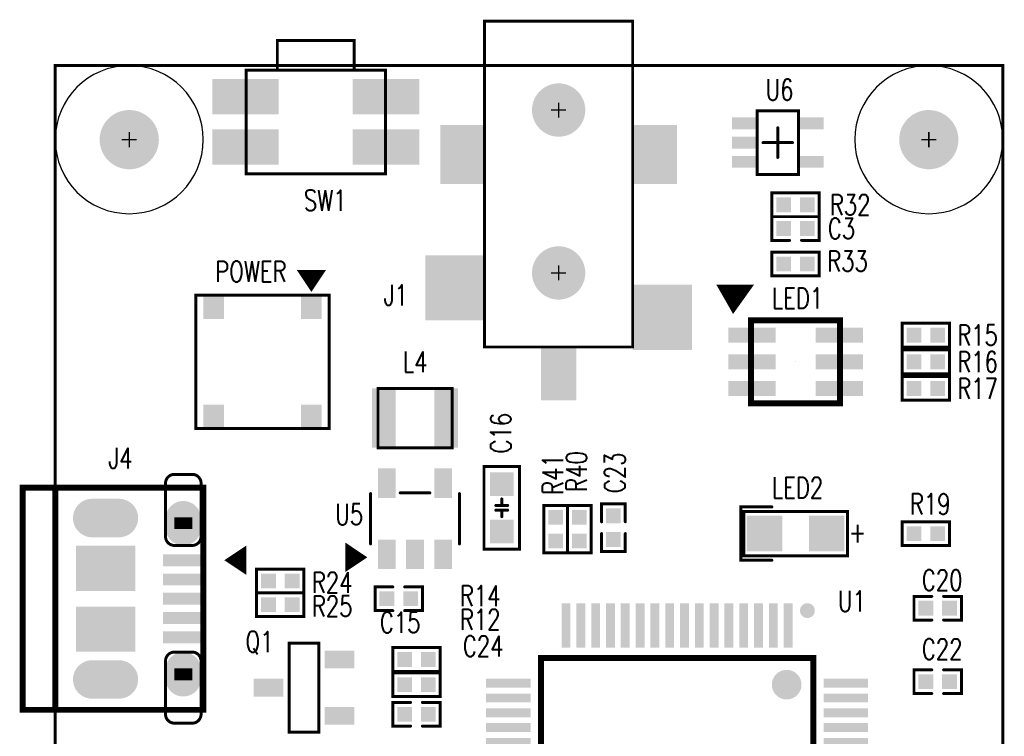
# Model space of a CAD drawing. Extents: x -1.2 to 32.1, y -19.6 to 61.6.
# Tile 3 of 3: x -1.2 to 32, y 37.4 to 61.6. Entities that reach past the tile are written whole.
import ezdxf
from ezdxf.enums import TextEntityAlignment as Align

# ---------------------------------------------------------------- set-up
doc = ezdxf.new("R2010")
doc.units = 0
doc.header["$MEASUREMENT"] = 0
for name, pattern in [('KEEPOUT_10000000$0', [2, 1, 1]), ('TRMIDX_5', [2, 1, 1]), ('TRMIDX_6', [2, 1, 1])]:
    doc.linetypes.add(name, pattern=pattern)
doc.layers.get('0').update_dxf_attribs({"linetype": 'CONTINUOUS'})
for name, color, linetype in [('BOARD_OUTLINE_00', 254, 'CONTINUOUS'), ('DRIL_NPLTE_THRU_01', 96, 'CONTINUOUS'), ('DRIL_PLTE_THRU_01', 96, 'CONTINUOUS'), ('DRIL_SYMBOL', 254, 'CONTINUOUS'), ('KEEPOUT_00', 4, 'CONTINUOUS'), ('PADS_INNER', 3, 'CONTINUOUS'), ('PADS_TOP', 3, 'CONTINUOUS'), ('PART_NAME_01', 254, 'CONTINUOUS'), ('PART_TOP_2DLINE_00', 255, 'CONTINUOUS'), ('PART_TOP_2DLINE_01', 255, 'CONTINUOUS'), ('PART_TOP_2DLINE_126', 254, 'CONTINUOUS'), ('PART_TOP_COPPER_01', 255, 'CONTINUOUS'), ('PART_TOP_TEXT_126', 254, 'CONTINUOUS'), ('TAG_00', 254, 'CONTINUOUS'), ('TAG_01', 254, 'CONTINUOUS')]:
    doc.layers.add(name, color=color, linetype=linetype)
doc.styles.add('W0$1', font='simplex', dxfattribs={"width": 0.75})

# ---------------------------------------------------------------- blocks, each defined once
blk = doc.blocks.new('SMOOTH_0$1')
at = {"const_width": 0.05}
blk.add_lwpolyline([(-0.025, 0, 1), (0.025, 0, 1)], format="xyb", close=True, dxfattribs=at)
blk = doc.blocks.new('BOARD_1')
at = {"layer": 'BOARD_OUTLINE_00', "const_width": 0.1}
blk.add_lwpolyline([(0, -1), (32, -1), (32, 59), (0, 59)], close=True, dxfattribs=at)
at = {"layer": 'BOARD_OUTLINE_00'}
for p in [(0, 59), (32, 59)]:
    blk.add_blockref('SMOOTH_0$1', p, dxfattribs=at)
blk = doc.blocks.new('PART_BODY_TOP_6')
at = {"layer": 'PART_TOP_2DLINE_01', "const_width": 0.1}
for points in [[(-0.2, 0.4), (-0.8, 0.4), (-0.8, -0.4), (-0.2, -0.4)], [(0.2, 0.4), (0.8, 0.4), (0.8, -0.4), (0.2, -0.4)]]:
    blk.add_lwpolyline(points, dxfattribs=at)
at = {"layer": 'PART_TOP_2DLINE_01'}
for p in [(-0.8, 0.4), (-0.2, 0.4), (0.2, 0.4), (0.8, 0.4), (-0.8, -0.4), (-0.2, -0.4), (0.2, -0.4), (0.8, -0.4)]:
    blk.add_blockref('SMOOTH_0$1', p, dxfattribs=at)
blk = doc.blocks.new('DRIL_HOLE_0')
blk.add_lwpolyline([(0, 0, 1), (0, 0, 1)], format="xyb", close=True)
blk = doc.blocks.new('PAD_0')
blk.add_lwpolyline([(0, 0, 1), (0, 0, 1)], format="xyb", close=True)
blk = doc.blocks.new('PAD_1')
at = {"const_width": 0.5}
blk.add_lwpolyline([(-0.25, 0), (0.25, 0)], dxfattribs=at)
blk = doc.blocks.new('STK_TOP_5')
at = {"layer": 'DRIL_NPLTE_THRU_01'}
blk.add_blockref('DRIL_HOLE_0', (0, 0), dxfattribs=at)
at = {"layer": 'PADS_INNER'}
blk.add_blockref('PAD_0', (0, 0), dxfattribs=at)
at = {"layer": 'PADS_TOP'}
blk.add_blockref('PAD_1', (0, 0), dxfattribs=at)
blk = doc.blocks.new('SYM_TOP_4')
for name, p in [('PART_BODY_TOP_6', (0, 0)), ('STK_TOP_5', (-0.4, 0)), ('STK_TOP_5', (0.4, 0))]:
    blk.add_blockref(name, p)
blk = doc.blocks.new('PART_TOP_1')
blk.add_blockref('SYM_TOP_4', (0, 0))
at = {"layer": 'PART_NAME_01', "style": 'W0$1', "width": 0.75}
blk.add_text('C15', height=0.7, dxfattribs=at).set_placement((0.05, -0.8), align=Align.MIDDLE_CENTER)
blk = doc.blocks.new('PART_TOP_4')
blk.add_blockref('SYM_TOP_4', (0, 0))
at = {"layer": 'PART_NAME_01', "style": 'W0$1', "width": 0.75}
blk.add_text('C20', height=0.7, dxfattribs=at).set_placement((0.15, 0.95), align=Align.MIDDLE_CENTER)
blk = doc.blocks.new('PART_TOP_6')
blk.add_blockref('SYM_TOP_4', (0, 0))
at = {"layer": 'PART_NAME_01', "style": 'W0$1', "width": 0.75}
blk.add_text('C22', height=0.7, dxfattribs=at).set_placement((0.15, 1.1), align=Align.MIDDLE_CENTER)
blk = doc.blocks.new('PART_TOP_7')
blk.add_blockref('SYM_TOP_4', (0, 0))
at = {"layer": 'PART_NAME_01', "style": 'W0$1', "width": 0.75}
blk.add_text('C23', height=0.7, dxfattribs=at).set_placement((1.85, -0.05), align=Align.MIDDLE_CENTER)
blk = doc.blocks.new('PART_TOP_8')
blk.add_blockref('SYM_TOP_4', (0, 0))
at = {"layer": 'PART_NAME_01', "style": 'W0$1', "width": 0.75}
blk.add_text('C24', height=0.7, rotation=180, dxfattribs=at).set_placement((-2.25, -2.3), align=Align.MIDDLE_CENTER)
blk = doc.blocks.new('PART_TOP_9')
blk.add_blockref('SYM_TOP_4', (0, 0))
at = {"layer": 'PART_NAME_01', "style": 'W0$1', "width": 0.75}
blk.add_text('C3', height=0.7, rotation=180, dxfattribs=at).set_placement((-1.55, 0), align=Align.MIDDLE_CENTER)
blk = doc.blocks.new('PART_BODY_TOP_7')
at = {"layer": 'PART_TOP_2DLINE_00', "const_width": 0.1}
blk.add_lwpolyline([(-1.4, 0.6), (1.4, 0.6), (1.4, -0.6), (-1.4, -0.6)], close=True, dxfattribs=at)
for points in [[(-0.3, 0), (-0.08, 0)], [(-0.08, 0.2), (-0.08, -0.2)], [(0.08, 0.2), (0.08, -0.2)], [(0.08, 0), (0.3, 0)]]:
    blk.add_lwpolyline(points, dxfattribs=at)
at = {"layer": 'PART_TOP_2DLINE_00'}
for p in [(-1.4, 0.6), (1.4, 0.6), (-0.3, 0), (-0.08, 0.2), (-0.08, 0), (0.08, 0.2), (0.08, 0), (0.3, 0), (-0.08, -0.2), (0.08, -0.2), (-1.4, -0.6), (1.4, -0.6)]:
    blk.add_blockref('SMOOTH_0$1', p, dxfattribs=at)
blk = doc.blocks.new('PAD_2')
at = {"const_width": 0.8}
blk.add_lwpolyline([(-0.4, 0), (0.4, 0)], dxfattribs=at)
blk = doc.blocks.new('STK_TOP_6')
at = {"layer": 'DRIL_NPLTE_THRU_01'}
blk.add_blockref('DRIL_HOLE_0', (0, 0), dxfattribs=at)
at = {"layer": 'PADS_INNER'}
blk.add_blockref('PAD_0', (0, 0), dxfattribs=at)
at = {"layer": 'PADS_TOP'}
blk.add_blockref('PAD_2', (0, 0), dxfattribs=at)
blk = doc.blocks.new('SYM_TOP_5')
for name, p in [('STK_TOP_6', (-0.8, 0)), ('PART_BODY_TOP_7', (0, 0)), ('STK_TOP_6', (0.8, 0))]:
    blk.add_blockref(name, p)
blk = doc.blocks.new('PART_TOP_16')
blk.add_blockref('SYM_TOP_5', (0, 0))
at = {"layer": 'PART_NAME_01', "style": 'W0$1', "width": 0.75}
blk.add_text('C16', height=0.7, rotation=180, dxfattribs=at).set_placement((-1.83, 0.32))
blk = doc.blocks.new('PART_BODY_TOP_8')
at = {"layer": 'PART_TOP_2DLINE_00', "const_width": 0.1}
for points in [[(-1.5, 0.85), (-1.5, -0.85)], [(-0.5, 0.875), (0.5, 0.875)], [(1.5, 0.85), (1.5, -0.85)], [(-2.3, -1), (-2.15, -1)], [(-2.3, -1.1), (-2, -1.1)], [(-2.3, -1.2), (-1.85, -1.2)], [(-2.3, -1.3), (-1.7, -1.3)], [(-2.3, -1.4), (-1.85, -1.4)], [(-2.3, -1.5), (-2, -1.5)], [(-2.3, -1.6), (-2.15, -1.6)]]:
    blk.add_lwpolyline(points, dxfattribs=at)
blk.add_lwpolyline([(-2.3, -0.9), (-1.7, -1.3), (-2.3, -1.7)], close=True, dxfattribs=at)
at = {"layer": 'PART_TOP_2DLINE_00'}
for p in [(-1.5, 0.85), (-0.5, 0.875), (0.5, 0.875), (1.5, 0.85), (-2.3, -0.9), (-2.3, -1), (-2.15, -1), (-1.5, -0.85), (1.5, -0.85), (-2.3, -1.1), (-2.3, -1.2), (-2.3, -1.3), (-2, -1.1), (-1.85, -1.2), (-1.7, -1.3), (-1.7, -1.3), (-2.3, -1.4), (-2.3, -1.5), (-2.3, -1.6), (-2.3, -1.7), (-2.15, -1.6), (-2, -1.5), (-1.85, -1.4)]:
    blk.add_blockref('SMOOTH_0$1', p, dxfattribs=at)
blk = doc.blocks.new('PAD_3')
at = {"const_width": 0.6}
blk.add_lwpolyline([(-0.5, 0), (0.5, 0)], dxfattribs=at)
blk = doc.blocks.new('STK_TOP_7')
at = {"layer": 'DRIL_NPLTE_THRU_01'}
blk.add_blockref('DRIL_HOLE_0', (0, 0), dxfattribs=at)
at = {"layer": 'PADS_INNER'}
blk.add_blockref('PAD_0', (0, 0), dxfattribs=at)
at = {"layer": 'PADS_TOP', "rotation": 90}
blk.add_blockref('PAD_3', (0, 0), dxfattribs=at)
blk = doc.blocks.new('SYM_TOP_6')
for name, p in [('STK_TOP_7', (-0.95, 1.2)), ('STK_TOP_7', (0.95, 1.2)), ('PART_BODY_TOP_8', (0, 0)), ('STK_TOP_7', (-0.95, -1.2)), ('STK_TOP_7', (0, -1.2)), ('STK_TOP_7', (0.95, -1.2))]:
    blk.add_blockref(name, p)
blk = doc.blocks.new('PART_TOP_19')
blk.add_blockref('SYM_TOP_6', (0, 0))
at = {"layer": 'PART_NAME_01', "style": 'W0$1', "width": 0.75}
blk.add_text('U5', height=0.7, dxfattribs=at).set_placement((-2.225, 0.15), align=Align.MIDDLE_CENTER)
blk = doc.blocks.new('PART_BODY_TOP_14')
at = {"layer": 'PART_TOP_2DLINE_00', "const_width": 0.1}
blk.add_lwpolyline([(-1.5, 0.5), (1.5, 0.5), (1.5, -0.5), (-1.5, -0.5)], close=True, dxfattribs=at)
at = {"layer": 'PART_TOP_2DLINE_00'}
for p in [(-1.5, 0.5), (1.5, 0.5), (-1.5, -0.5), (1.5, -0.5)]:
    blk.add_blockref('SMOOTH_0$1', p, dxfattribs=at)
blk = doc.blocks.new('SYM_TOP_12')
for name, p in [('STK_TOP_7', (0, 1.2)), ('PART_BODY_TOP_14', (0, 0)), ('STK_TOP_7', (-0.95, -1.2)), ('STK_TOP_7', (0.95, -1.2))]:
    blk.add_blockref(name, p)
blk = doc.blocks.new('PART_TOP_20')
blk.add_blockref('SYM_TOP_12', (0, 0))
at = {"layer": 'PART_NAME_01', "style": 'W0$1', "width": 0.75}
blk.add_text('Q1', height=0.7, rotation=270, dxfattribs=at).set_placement((1.55, 1.5), align=Align.MIDDLE_CENTER)
blk = doc.blocks.new('PART_BODY_TOP_10')
at = {"layer": 'PART_TOP_2DLINE_01', "const_width": 0.1}
blk.add_lwpolyline([(-0.8, 0.4), (0.8, 0.4), (0.8, -0.4), (-0.8, -0.4)], close=True, dxfattribs=at)
at = {"layer": 'PART_TOP_2DLINE_01'}
for p in [(-0.8, 0.4), (0.8, 0.4), (-0.8, -0.4), (0.8, -0.4)]:
    blk.add_blockref('SMOOTH_0$1', p, dxfattribs=at)
blk = doc.blocks.new('STK_TOP_8')
at = {"layer": 'DRIL_NPLTE_THRU_01'}
blk.add_blockref('DRIL_HOLE_0', (0, 0), dxfattribs=at)
at = {"layer": 'PADS_INNER'}
blk.add_blockref('PAD_0', (0, 0), dxfattribs=at)
at = {"layer": 'PADS_TOP'}
blk.add_blockref('PAD_1', (0, 0), dxfattribs=at)
blk = doc.blocks.new('SYM_TOP_8')
for name, p in [('PART_BODY_TOP_10', (0, 0)), ('STK_TOP_8', (-0.4, 0)), ('STK_TOP_8', (0.4, 0))]:
    blk.add_blockref(name, p)
blk = doc.blocks.new('PART_TOP_26')
blk.add_blockref('SYM_TOP_8', (0, 0))
at = {"layer": 'PART_NAME_01', "style": 'W0$1', "width": 0.75}
blk.add_text('R12', height=0.7, rotation=180, dxfattribs=at).set_placement((-2.15, -2.2), align=Align.MIDDLE_CENTER)
blk = doc.blocks.new('PART_TOP_28')
blk.add_blockref('SYM_TOP_8', (0, 0))
at = {"layer": 'PART_NAME_01', "style": 'W0$1', "width": 0.75}
blk.add_text('R14', height=0.7, rotation=180, dxfattribs=at).set_placement((-2.15, -2.15), align=Align.MIDDLE_CENTER)
blk = doc.blocks.new('PART_TOP_29')
blk.add_blockref('SYM_TOP_8', (0, 0))
at = {"layer": 'PART_NAME_01', "style": 'W0$1', "width": 0.75}
blk.add_text('R19', height=0.7, dxfattribs=at).set_placement((0.15, 1), align=Align.MIDDLE_CENTER)
blk = doc.blocks.new('PART_TOP_31')
blk.add_blockref('SYM_TOP_8', (0, 0))
at = {"layer": 'PART_NAME_01', "style": 'W0$1', "width": 0.75}
blk.add_text('R24', height=0.7, dxfattribs=at).set_placement((1.75, -0.05), align=Align.MIDDLE_CENTER)
blk = doc.blocks.new('PART_TOP_32')
blk.add_blockref('SYM_TOP_8', (0, 0))
at = {"layer": 'PART_NAME_01', "style": 'W0$1', "width": 0.75}
blk.add_text('R25', height=0.7, dxfattribs=at).set_placement((1.75, -0.05), align=Align.MIDDLE_CENTER)
blk = doc.blocks.new('SMOOTH_0$2')
at = {"const_width": 0.1}
blk.add_lwpolyline([(-0.05, 0, 1), (0.05, 0, 1)], format="xyb", close=True, dxfattribs=at)
blk = doc.blocks.new('PART_BODY_TOP_11')
at = {"layer": 'PART_TOP_2DLINE_00', "const_width": 0.2}
blk.add_lwpolyline([(-4.6, -4.6), (-4.6, 4.6), (4.6, 4.6), (4.6, -4.6)], close=True, dxfattribs=at)
at = {"layer": 'PART_TOP_2DLINE_00'}
for points, const_width in [([(-6.325, 4.4, 1), (-6.075, 4.4, 1)], 0.25), ([(-3.95, 3.7, 1), (-3.45, 3.7, 1)], 0.5)]:
    blk.add_lwpolyline(points, format="xyb", close=True, dxfattribs=dict(at, const_width=const_width))
for p in [(-4.6, 4.6), (4.6, 4.6), (-4.6, -4.6), (4.6, -4.6)]:
    blk.add_blockref('SMOOTH_0$2', p, dxfattribs=at)
blk = doc.blocks.new('PAD_4')
at = {"const_width": 0.3}
blk.add_lwpolyline([(-0.75, 0), (0.75, 0)], dxfattribs=at)
blk = doc.blocks.new('STK_TOP_9')
at = {"layer": 'DRIL_NPLTE_THRU_01'}
blk.add_blockref('DRIL_HOLE_0', (0, 0), dxfattribs=at)
at = {"layer": 'PADS_INNER'}
blk.add_blockref('PAD_0', (0, 0), dxfattribs=at)
at = {"layer": 'PADS_TOP'}
blk.add_blockref('PAD_4', (0, 0), dxfattribs=at)
blk = doc.blocks.new('STK_TOP_10')
at = {"layer": 'DRIL_NPLTE_THRU_01'}
blk.add_blockref('DRIL_HOLE_0', (0, 0), dxfattribs=at)
at = {"layer": 'PADS_INNER'}
blk.add_blockref('PAD_0', (0, 0), dxfattribs=at)
at = {"layer": 'PADS_TOP', "rotation": 90}
blk.add_blockref('PAD_4', (0, 0), dxfattribs=at)
blk = doc.blocks.new('SYM_TOP_9')
for name, p in [('STK_TOP_10', (-3.75, 5.7)), ('STK_TOP_10', (-3.25, 5.7)), ('STK_TOP_10', (-2.75, 5.7)), ('STK_TOP_10', (-2.25, 5.7)), ('STK_TOP_10', (-1.75, 5.7)), ('STK_TOP_10', (-1.25, 5.7)), ('STK_TOP_10', (-0.75, 5.7)), ('STK_TOP_10', (-0.25, 5.7)), ('STK_TOP_10', (0.25, 5.7)), ('STK_TOP_10', (0.75, 5.7)), ('STK_TOP_10', (1.25, 5.7)), ('STK_TOP_10', (1.75, 5.7)), ('STK_TOP_10', (2.25, 5.7)), ('STK_TOP_10', (2.75, 5.7)), ('STK_TOP_10', (3.25, 5.7)), ('STK_TOP_10', (3.75, 5.7)), ('PART_BODY_TOP_11', (0, 0)), ('STK_TOP_9', (-5.7, 3.75)), ('STK_TOP_9', (5.7, 3.75)), ('STK_TOP_9', (-5.7, 3.25)), ('STK_TOP_9', (5.7, 3.25)), ('STK_TOP_9', (-5.7, 2.75)), ('STK_TOP_9', (5.7, 2.75)), ('STK_TOP_9', (-5.7, 2.25)), ('STK_TOP_9', (5.7, 2.25)), ('STK_TOP_9', (-5.7, 1.75)), ('STK_TOP_9', (5.7, 1.75)), ('STK_TOP_9', (-5.7, 1.25)), ('STK_TOP_9', (5.7, 1.25)), ('STK_TOP_9', (-5.7, 0.75)), ('STK_TOP_9', (5.7, 0.75)), ('STK_TOP_9', (-5.7, 0.25)), ('STK_TOP_9', (5.7, 0.25)), ('STK_TOP_9', (-5.7, -0.25)), ('STK_TOP_9', (5.7, -0.25)), ('STK_TOP_9', (-5.7, -0.75)), ('STK_TOP_9', (5.7, -0.75)), ('STK_TOP_9', (-5.7, -1.25)), ('STK_TOP_9', (5.7, -1.25)), ('STK_TOP_9', (-5.7, -1.75)), ('STK_TOP_9', (5.7, -1.75)), ('STK_TOP_9', (-5.7, -2.25)), ('STK_TOP_9', (5.7, -2.25)), ('STK_TOP_9', (-5.7, -2.75)), ('STK_TOP_9', (5.7, -2.75)), ('STK_TOP_9', (-5.7, -3.25)), ('STK_TOP_9', (5.7, -3.25)), ('STK_TOP_9', (-5.7, -3.75)), ('STK_TOP_9', (5.7, -3.75)), ('STK_TOP_10', (-3.75, -5.7)), ('STK_TOP_10', (-3.25, -5.7)), ('STK_TOP_10', (-2.75, -5.7)), ('STK_TOP_10', (-2.25, -5.7)), ('STK_TOP_10', (-1.75, -5.7)), ('STK_TOP_10', (-1.25, -5.7)), ('STK_TOP_10', (-0.75, -5.7)), ('STK_TOP_10', (-0.25, -5.7)), ('STK_TOP_10', (0.25, -5.7)), ('STK_TOP_10', (0.75, -5.7)), ('STK_TOP_10', (1.25, -5.7)), ('STK_TOP_10', (1.75, -5.7)), ('STK_TOP_10', (2.25, -5.7)), ('STK_TOP_10', (2.75, -5.7)), ('STK_TOP_10', (3.25, -5.7)), ('STK_TOP_10', (3.75, -5.7))]:
    blk.add_blockref(name, p)
blk = doc.blocks.new('PART_TOP_42')
blk.add_blockref('SYM_TOP_9', (0, 0))
at = {"layer": 'PART_NAME_01', "style": 'W0$1', "width": 0.75}
blk.add_text('U1', height=0.7, rotation=90, dxfattribs=at).set_placement((-6.52, 5.9), align=Align.MIDDLE_CENTER)
blk = doc.blocks.new('PART_BODY_TOP_12')
at = {"layer": 'PART_TOP_2DLINE_01', "const_width": 0.1}
blk.add_lwpolyline([(-0.8, 0.9), (-1.85, 0.9), (-1.85, -0.9), (-0.8, -0.9)], dxfattribs=at)
blk.add_lwpolyline([(-1.75, 0.75), (1.75, 0.75), (1.75, -0.75), (-1.75, -0.75)], close=True, dxfattribs=at)
at = {"layer": 'PART_TOP_2DLINE_01'}
for p in [(-1.85, 0.9), (-1.75, 0.75), (-0.8, 0.9), (1.75, 0.75), (-1.85, -0.9), (-1.75, -0.75), (-0.8, -0.9), (1.75, -0.75)]:
    blk.add_blockref('SMOOTH_0$1', p, dxfattribs=at)
at = {"layer": 'PART_TOP_TEXT_126', "style": 'W0$1', "width": 0.75}
blk.add_text('+', height=0.7, dxfattribs=at).set_placement((1.8, -0.3))
blk = doc.blocks.new('PAD_5')
at = {"const_width": 1.2}
blk.add_lwpolyline([(-0.6, 0), (0.6, 0)], dxfattribs=at)
blk = doc.blocks.new('STK_TOP_11')
at = {"layer": 'DRIL_NPLTE_THRU_01'}
blk.add_blockref('DRIL_HOLE_0', (0, 0), dxfattribs=at)
at = {"layer": 'PADS_INNER'}
blk.add_blockref('PAD_0', (0, 0), dxfattribs=at)
at = {"layer": 'PADS_TOP'}
blk.add_blockref('PAD_5', (0, 0), dxfattribs=at)
blk = doc.blocks.new('SYM_TOP_10')
for name, p in [('PART_BODY_TOP_12', (0, 0)), ('STK_TOP_11', (-1.05, 0)), ('STK_TOP_11', (1.05, 0))]:
    blk.add_blockref(name, p)
blk = doc.blocks.new('PART_TOP_43')
blk.add_blockref('SYM_TOP_10', (0, 0))
at = {"layer": 'PART_NAME_01', "style": 'W0$1', "width": 0.75}
blk.add_text('LED2', height=0.7, dxfattribs=at).set_placement((-0.8, 1.2))
blk = doc.blocks.new('PART_BODY_TOP_15')
at = {"layer": 'PART_TOP_2DLINE_00', "const_width": 0.1}
blk.add_lwpolyline([(-1.25, -1), (1.25, -1), (1.25, 1), (-1.25, 1)], close=True, dxfattribs=at)
at = {"layer": 'PART_TOP_2DLINE_00'}
for p in [(-1.25, 1), (1.25, 1), (-1.25, -1), (1.25, -1)]:
    blk.add_blockref('SMOOTH_0$1', p, dxfattribs=at)
blk = doc.blocks.new('PAD_8')
at = {"const_width": 0.8}
blk.add_lwpolyline([(-1, 0), (1, 0)], dxfattribs=at)
blk = doc.blocks.new('STK_TOP_14')
at = {"layer": 'DRIL_PLTE_THRU_01'}
blk.add_blockref('DRIL_HOLE_0', (0, 0), dxfattribs=at)
at = {"layer": 'PADS_INNER'}
blk.add_blockref('PAD_0', (0, 0), dxfattribs=at)
at = {"layer": 'PADS_TOP', "rotation": 90}
blk.add_blockref('PAD_8', (0, 0), dxfattribs=at)
blk = doc.blocks.new('SYM_TOP_13')
for name, p in [('STK_TOP_14', (-1.05, 0)), ('STK_TOP_14', (1.05, 0)), ('PART_BODY_TOP_15', (0, 0))]:
    blk.add_blockref(name, p)
blk = doc.blocks.new('PART_TOP_45')
blk.add_blockref('SYM_TOP_13', (0, 0))
at = {"layer": 'PART_NAME_01', "style": 'W0$1', "width": 0.75}
blk.add_text('L4', height=0.7, rotation=180, dxfattribs=at).set_placement((0, -1.9), align=Align.MIDDLE_CENTER)
blk = doc.blocks.new('SMOOTH_0$4')
at = {"const_width": 0.2}
blk.add_lwpolyline([(-0.1, 0, 1), (0.1, 0, 1)], format="xyb", close=True, dxfattribs=at)
blk = doc.blocks.new('PART_BODY_TOP_17')
at = {"layer": 'PART_TOP_2DLINE_00'}
for points, const_width in [([(-2.5, 2.5), (-1.6, 2.5), (-2.1, 1.8)], 0.2), ([(-2.225, 2.35), (-1.9, 2.35), (-2.075, 2.125)], 0.4), ([(-1.5, 1.4), (1.5, 1.4), (1.5, -1.4), (-1.5, -1.4)], 0.2)]:
    blk.add_lwpolyline(points, close=True, dxfattribs=dict(at, const_width=const_width))
at = {"layer": 'TAG_00'}
blk.add_lwpolyline([(0, 0), (0, 0)], dxfattribs=at)
blk.add_lwpolyline([(0, 0), (0, 0)], dxfattribs=at)
at = {"layer": 'TAG_01'}
blk.add_lwpolyline([(0, 0), (0, 0)], dxfattribs=at)
blk.add_lwpolyline([(0, 0), (0, 0)], dxfattribs=at)
at = {"layer": 'PART_TOP_2DLINE_00'}
for name, p in [('SMOOTH_0$2', (-2.5, 2.5)), ('SMOOTH_0$4', (-2.225, 2.35)), ('SMOOTH_0$4', (-1.9, 2.35)), ('SMOOTH_0$2', (-1.6, 2.5)), ('SMOOTH_0$4', (-2.075, 2.125)), ('SMOOTH_0$2', (-2.1, 1.8)), ('SMOOTH_0$2', (-1.5, 1.4)), ('SMOOTH_0$2', (1.5, 1.4)), ('SMOOTH_0$2', (-1.5, -1.4)), ('SMOOTH_0$2', (1.5, -1.4))]:
    blk.add_blockref(name, p, dxfattribs=at)
blk = doc.blocks.new('PAD_10')
at = {"const_width": 0.5}
blk.add_lwpolyline([(-0.8, 0), (0.8, 0)], dxfattribs=at)
blk = doc.blocks.new('STK_TOP_16')
at = {"layer": 'DRIL_NPLTE_THRU_01'}
blk.add_blockref('DRIL_HOLE_0', (0, 0), dxfattribs=at)
at = {"layer": 'PADS_INNER'}
blk.add_blockref('PAD_0', (0, 0), dxfattribs=at)
at = {"layer": 'PADS_TOP'}
blk.add_blockref('PAD_10', (0, 0), dxfattribs=at)
blk = doc.blocks.new('SYM_TOP_15')
for name, p in [('PART_BODY_TOP_17', (0, 0)), ('STK_TOP_16', (-1.475, 0.9)), ('STK_TOP_16', (1.475, 0.9)), ('STK_TOP_16', (-1.475, 0)), ('STK_TOP_16', (1.475, 0)), ('STK_TOP_16', (-1.475, -0.9)), ('STK_TOP_16', (1.475, -0.9))]:
    blk.add_blockref(name, p)
blk = doc.blocks.new('PART_TOP_47')
blk.add_blockref('SYM_TOP_15', (0, 0))
at = {"layer": 'PART_NAME_01', "style": 'W0$1', "width": 0.75}
blk.add_text('LED1', height=0.7, dxfattribs=at).set_placement((-0.8, 1.8))
blk = doc.blocks.new('PART_TOP_48')
blk.add_blockref('SYM_TOP_8', (0, 0))
at = {"layer": 'PART_NAME_01', "style": 'W0$1', "width": 0.75}
blk.add_text('R15', height=0.7, rotation=180, dxfattribs=at).set_placement((-1.75, 0), align=Align.MIDDLE_CENTER)
blk = doc.blocks.new('PART_TOP_49')
blk.add_blockref('SYM_TOP_8', (0, 0))
at = {"layer": 'PART_NAME_01', "style": 'W0$1', "width": 0.75}
blk.add_text('R16', height=0.7, rotation=180, dxfattribs=at).set_placement((-1.75, 0), align=Align.MIDDLE_CENTER)
blk = doc.blocks.new('PART_TOP_50')
blk.add_blockref('SYM_TOP_8', (0, 0))
at = {"layer": 'PART_NAME_01', "style": 'W0$1', "width": 0.75}
blk.add_text('R17', height=0.7, rotation=180, dxfattribs=at).set_placement((-1.75, 0), align=Align.MIDDLE_CENTER)
blk = doc.blocks.new('PART_BODY_TOP_18')
at = {"layer": 'PART_TOP_2DLINE_00', "const_width": 0.2}
for points in [[(-3.75, 0), (3.75, 0), (3.75, -6.1), (-3.75, -6.1)], [(-3.75, 0), (3.75, 0), (3.75, -5), (-3.75, -5)]]:
    blk.add_lwpolyline(points, close=True, dxfattribs=at)
at = {"layer": 'PART_TOP_2DLINE_01', "const_width": 0.1}
blk.add_lwpolyline([(-0.9, 1.4), (-1.3, 0.8), (-1.7, 1.4)], close=True, dxfattribs=at)
for points in [[(-1.6, 1.4), (-1.6, 1.25)], [(-1.5, 1.4), (-1.5, 1.1)], [(-1.4, 1.4), (-1.4, 0.95)], [(-1.3, 1.4), (-1.3, 0.8)], [(-1.2, 1.4), (-1.2, 0.95)], [(-1.1, 1.4), (-1.1, 1.1)], [(-1, 1.4), (-1, 1.25)]]:
    blk.add_lwpolyline(points, dxfattribs=at)
at = {"layer": 'PART_TOP_COPPER_01', "linetype": 'TRMIDX_5', "const_width": 0.1}
blk.add_lwpolyline([(-4.2, -0.975, 0.414214), (-3.9, -1.275), (-2.1, -1.275, 0.414214), (-1.8, -0.975), (-1.8, -0.375, 0.414214), (-2.1, -0.075), (-3.9, -0.075, 0.414214), (-4.2, -0.375)], format="xyb", close=True, dxfattribs=at)
at = {"layer": 'PART_TOP_COPPER_01', "linetype": 'TRMIDX_6', "const_width": 0.1}
blk.add_lwpolyline([(1.8, -0.975, 0.414214), (2.1, -1.275), (3.9, -1.275, 0.414214), (4.2, -0.975), (4.2, -0.375, 0.414214), (3.9, -0.075), (2.1, -0.075, 0.414214), (1.8, -0.375)], format="xyb", close=True, dxfattribs=at)
at = {"layer": 'PART_TOP_2DLINE_00'}
for p in [(-3.75, 0), (-3.75, 0), (3.75, 0), (3.75, 0), (-3.75, -5), (3.75, -5), (-3.75, -6.1), (3.75, -6.1)]:
    blk.add_blockref('SMOOTH_0$2', p, dxfattribs=at)
at = {"layer": 'PART_TOP_2DLINE_01'}
for p in [(-1.7, 1.4), (-1.6, 1.4), (-1.5, 1.4), (-1.4, 1.4), (-1.3, 1.4), (-1.2, 1.4), (-1.1, 1.4), (-1, 1.4), (-0.9, 1.4), (-1.6, 1.25), (-1.5, 1.1), (-1.4, 0.95), (-1.2, 0.95), (-1.1, 1.1), (-1, 1.25), (-1.3, 0.8), (-1.3, 0.8)]:
    blk.add_blockref('SMOOTH_0$1', p, dxfattribs=at)
at = {"layer": 'PART_TOP_COPPER_01'}
for p in [(-4.2, -0.975), (1.8, -0.975), (-3.9, -1.275), (2.1, -1.275)]:
    blk.add_blockref('SMOOTH_0$1', p, dxfattribs=at)
blk = doc.blocks.new('PAD_11')
at = {"const_width": 0.4}
blk.add_lwpolyline([(-0.675, 0), (0.675, 0)], dxfattribs=at)
blk = doc.blocks.new('STK_TOP_17')
at = {"layer": 'DRIL_PLTE_THRU_01'}
blk.add_blockref('DRIL_HOLE_0', (0, 0), dxfattribs=at)
at = {"layer": 'PADS_INNER'}
blk.add_blockref('PAD_0', (0, 0), dxfattribs=at)
at = {"layer": 'PADS_TOP', "rotation": 90}
blk.add_blockref('PAD_11', (0, 0), dxfattribs=at)
blk = doc.blocks.new('DRIL_SLOT_0002300039000000000')
at = {"const_width": 0.3}
blk.add_lwpolyline([(-0.2, -0.15), (0.2, -0.15, 1), (0.2, 0.15), (-0.2, 0.15, 1)], format="xyb", close=True, dxfattribs=at)
blk = doc.blocks.new('PAD_12')
at = {"const_width": 0.6}
blk.add_lwpolyline([(-0.15, -0.3), (0.15, -0.3, 1), (0.15, 0.3), (-0.15, 0.3, 1)], format="xyb", close=True, dxfattribs=at)
blk = doc.blocks.new('STK_TOP_18')
at = {"layer": 'DRIL_PLTE_THRU_01'}
blk.add_blockref('DRIL_SLOT_0002300039000000000', (0, 0), dxfattribs=at)
at = {"layer": 'PADS_INNER'}
blk.add_blockref('PAD_12', (0, 0), dxfattribs=at)
at = {"layer": 'PADS_TOP'}
blk.add_blockref('PAD_12', (0, 0), dxfattribs=at)
blk = doc.blocks.new('PAD_13')
at = {"const_width": 1.525}
blk.add_lwpolyline([(-1, 0), (1, 0)], dxfattribs=at)
blk = doc.blocks.new('STK_TOP_19')
at = {"layer": 'DRIL_PLTE_THRU_01'}
blk.add_blockref('DRIL_HOLE_0', (0, 0), dxfattribs=at)
at = {"layer": 'PADS_INNER'}
blk.add_blockref('PAD_0', (0, 0), dxfattribs=at)
at = {"layer": 'PADS_TOP', "rotation": 90}
blk.add_blockref('PAD_13', (0, 0), dxfattribs=at)
blk = doc.blocks.new('DRIL_SLOT_0002300051000000900')
at = {"const_width": 0.3}
blk.add_lwpolyline([(0.15, -0.35), (0.15, 0.35, 1), (-0.15, 0.35), (-0.15, -0.35, 1)], format="xyb", close=True, dxfattribs=at)
blk = doc.blocks.new('PAD_14')
at = {"const_width": 0.65}
blk.add_lwpolyline([(-0.45, -0.325), (0.45, -0.325, 1), (0.45, 0.325), (-0.45, 0.325, 1)], format="xyb", close=True, dxfattribs=at)
blk = doc.blocks.new('STK_TOP_20')
at = {"layer": 'DRIL_PLTE_THRU_01'}
blk.add_blockref('DRIL_SLOT_0002300051000000900', (0, 0), dxfattribs=at)
at = {"layer": 'PADS_INNER', "rotation": 90}
blk.add_blockref('PAD_14', (0, 0), dxfattribs=at)
at = {"layer": 'PADS_TOP', "rotation": 90}
blk.add_blockref('PAD_14', (0, 0), dxfattribs=at)
blk = doc.blocks.new('SYM_TOP_16')
for name, p in [('PART_BODY_TOP_18', (0, 0)), ('STK_TOP_17', (-1.3, -0.68)), ('STK_TOP_17', (-0.65, -0.68)), ('STK_TOP_17', (0, -0.68)), ('STK_TOP_17', (0.65, -0.68)), ('STK_TOP_17', (1.3, -0.68)), ('STK_TOP_18', (-2.55, -0.675)), ('STK_TOP_18', (2.55, -0.675)), ('STK_TOP_19', (-1.025, -3.3)), ('STK_TOP_19', (1.025, -3.3)), ('STK_TOP_20', (-2.725, -3.3)), ('STK_TOP_20', (2.725, -3.3))]:
    blk.add_blockref(name, p)
blk = doc.blocks.new('PART_TOP_51')
blk.add_blockref('SYM_TOP_16', (0, 0))
at = {"layer": 'PART_NAME_01', "style": 'W0$1', "width": 0.75}
blk.add_text('J4', height=0.7, rotation=90, dxfattribs=at).set_placement((-4.4, -3.2))
blk = doc.blocks.new('PART_TOP_57')
blk.add_blockref('SYM_TOP_8', (0, 0))
at = {"layer": 'PART_NAME_01', "style": 'W0$1', "width": 0.75}
blk.add_text('R40', height=0.7, dxfattribs=at).set_placement((1.95, 0.1), align=Align.MIDDLE_CENTER)
blk = doc.blocks.new('PART_TOP_58')
blk.add_blockref('SYM_TOP_8', (0, 0))
at = {"layer": 'PART_NAME_01', "style": 'W0$1', "width": 0.75}
blk.add_text('R41', height=0.7, dxfattribs=at).set_placement((1.85, 0.1), align=Align.MIDDLE_CENTER)
blk = doc.blocks.new('PART_BODY_TOP_22')
at = {"layer": 'PART_TOP_2DLINE_01', "const_width": 0.1}
blk.add_lwpolyline([(-3.05, 2.05), (-2.45, 1.65), (-3.05, 1.25)], close=True, dxfattribs=at)
for points in [[(-3.05, 1.95), (-2.9, 1.95)], [(-3.05, 1.85), (-2.75, 1.85)], [(-3.05, 1.75), (-2.6, 1.75)], [(-3.05, 1.65), (-2.45, 1.65)], [(-3.05, 1.55), (-2.6, 1.55)], [(-3.05, 1.45), (-2.75, 1.45)], [(-3.05, 1.35), (-2.9, 1.35)]]:
    blk.add_lwpolyline(points, dxfattribs=at)
at = {"layer": 'PART_TOP_2DLINE_126', "const_width": 0.1}
for points in [[(-2.25, 2.25), (2.25, 2.25), (2.25, -2.25), (-2.25, -2.25)], [(-2.25, -2.25), (2.25, -2.25), (2.25, 2.25), (-2.25, 2.25)]]:
    blk.add_lwpolyline(points, close=True, dxfattribs=at)
at = {"layer": 'PART_TOP_2DLINE_01'}
for p in [(-3.05, 2.05), (-3.05, 1.95), (-2.9, 1.95), (-3.05, 1.85), (-3.05, 1.75), (-3.05, 1.65), (-2.75, 1.85), (-2.6, 1.75), (-2.45, 1.65), (-2.45, 1.65), (-3.05, 1.55), (-3.05, 1.45), (-3.05, 1.35), (-2.9, 1.35), (-2.75, 1.45), (-2.6, 1.55), (-3.05, 1.25)]:
    blk.add_blockref('SMOOTH_0$1', p, dxfattribs=at)
at = {"layer": 'PART_TOP_2DLINE_126'}
for p in [(-2.25, 2.25), (-2.25, 2.25), (2.25, 2.25), (2.25, 2.25), (-2.25, -2.25), (-2.25, -2.25), (2.25, -2.25), (2.25, -2.25)]:
    blk.add_blockref('SMOOTH_0$1', p, dxfattribs=at)
blk = doc.blocks.new('PAD_15')
at = {"const_width": 0.7}
blk.add_lwpolyline([(-0.425, 0), (0.425, 0)], dxfattribs=at)
blk = doc.blocks.new('STK_TOP_22')
at = {"layer": 'DRIL_NPLTE_THRU_01'}
blk.add_blockref('DRIL_HOLE_0', (0, 0), dxfattribs=at)
at = {"layer": 'PADS_INNER'}
blk.add_blockref('PAD_0', (0, 0), dxfattribs=at)
at = {"layer": 'PADS_TOP'}
blk.add_blockref('PAD_15', (0, 0), dxfattribs=at)
blk = doc.blocks.new('SYM_TOP_20')
for name, p in [('PART_BODY_TOP_22', (0, 0)), ('STK_TOP_22', (-1.875, 1.65)), ('STK_TOP_22', (1.875, 1.65)), ('STK_TOP_22', (-1.875, -1.65)), ('STK_TOP_22', (1.875, -1.65))]:
    blk.add_blockref(name, p)
blk = doc.blocks.new('PART_TOP_68')
blk.add_blockref('SYM_TOP_20', (0, 0))
at = {"layer": 'PART_NAME_01', "style": 'W0$1', "width": 0.75}
blk.add_text('POWER', height=0.7, rotation=90, dxfattribs=at).set_placement((-2.7, -1.6))
blk = doc.blocks.new('PART_BODY_TOP_21')
at = {"layer": 'PART_TOP_2DLINE_00', "const_width": 0.1}
for points in [[(-1.3, 2.75), (1.3, 2.75), (1.3, 1.75), (-1.3, 1.75)], [(-2.35, -1.75), (2.35, -1.75), (2.35, 1.75), (-2.35, 1.75)]]:
    blk.add_lwpolyline(points, close=True, dxfattribs=at)
at = {"layer": 'PART_TOP_2DLINE_00'}
for p in [(-1.3, 2.75), (1.3, 2.75), (-2.35, 1.75), (-1.3, 1.75), (1.3, 1.75), (2.35, 1.75), (-2.35, -1.75), (2.35, -1.75)]:
    blk.add_blockref('SMOOTH_0$1', p, dxfattribs=at)
blk = doc.blocks.new('PAD_16')
at = {"const_width": 1.2}
blk.add_lwpolyline([(-1.125, 0), (1.125, 0)], dxfattribs=at)
blk = doc.blocks.new('STK_TOP_21')
at = {"layer": 'DRIL_NPLTE_THRU_01'}
blk.add_blockref('DRIL_HOLE_0', (0, 0), dxfattribs=at)
at = {"layer": 'PADS_INNER'}
blk.add_blockref('PAD_0', (0, 0), dxfattribs=at)
at = {"layer": 'PADS_TOP'}
blk.add_blockref('PAD_16', (0, 0), dxfattribs=at)
blk = doc.blocks.new('SYM_TOP_19')
for name, p in [('PART_BODY_TOP_21', (0, 0)), ('STK_TOP_21', (-2.375, 0.85)), ('STK_TOP_21', (2.375, 0.85)), ('STK_TOP_21', (-2.375, -0.85)), ('STK_TOP_21', (2.375, -0.85))]:
    blk.add_blockref(name, p)
blk = doc.blocks.new('PART_TOP_69')
blk.add_blockref('SYM_TOP_19', (0, 0))
at = {"layer": 'PART_NAME_01', "style": 'W0$1', "width": 0.75}
blk.add_text('SW1', height=0.7, dxfattribs=at).set_placement((-0.4, -3))
blk = doc.blocks.new('PART_TOP_77')
blk.add_blockref('SYM_TOP_8', (0, 0))
at = {"layer": 'PART_NAME_01', "style": 'W0$1', "width": 0.75}
blk.add_text('R32', height=0.7, dxfattribs=at).set_placement((1.85, 0), align=Align.MIDDLE_CENTER)
blk = doc.blocks.new('PART_BODY_TOP_26')
at = {"layer": 'PART_TOP_2DLINE_00', "const_width": 0.1}
blk.add_lwpolyline([(-0.7, 1.075), (0.7, 1.075), (0.7, -1.075), (-0.7, -1.075)], close=True, dxfattribs=at)
for points in [[(-0.5, 0), (0, 0), (0, 0.5)], [(0, -0.5), (0, 0), (0.5, 0)]]:
    blk.add_lwpolyline(points, dxfattribs=at)
at = {"layer": 'TAG_00'}
blk.add_lwpolyline([(0, 0), (0, 0)], dxfattribs=at)
at = {"layer": 'TAG_01'}
blk.add_lwpolyline([(0, 0), (0, 0)], dxfattribs=at)
at = {"layer": 'PART_TOP_2DLINE_00'}
for p in [(-0.7, 1.075), (0.7, 1.075), (0, 0.5), (-0.5, 0), (0, 0), (0, 0), (0.5, 0), (0, -0.5), (-0.7, -1.075), (0.7, -1.075)]:
    blk.add_blockref('SMOOTH_0$1', p, dxfattribs=at)
blk = doc.blocks.new('PAD_19')
at = {"const_width": 0.4}
blk.add_lwpolyline([(-0.45, 0), (0.45, 0)], dxfattribs=at)
blk = doc.blocks.new('STK_TOP_25')
at = {"layer": 'DRIL_PLTE_THRU_01'}
blk.add_blockref('DRIL_HOLE_0', (0, 0), dxfattribs=at)
at = {"layer": 'PADS_INNER'}
blk.add_blockref('PAD_0', (0, 0), dxfattribs=at)
at = {"layer": 'PADS_TOP'}
blk.add_blockref('PAD_19', (0, 0), dxfattribs=at)
blk = doc.blocks.new('SYM_TOP_24')
for name, p in [('PART_BODY_TOP_26', (0, 0)), ('STK_TOP_25', (-1.1, 0.65)), ('STK_TOP_25', (1.1, 0.65)), ('STK_TOP_25', (-1.1, 0)), ('STK_TOP_25', (-1.1, -0.65)), ('STK_TOP_25', (1.1, -0.65))]:
    blk.add_blockref(name, p)
blk = doc.blocks.new('PART_TOP_78')
blk.add_blockref('SYM_TOP_24', (0, 0))
at = {"layer": 'PART_NAME_01', "style": 'W0$1', "width": 0.75}
blk.add_text('U6', height=0.7, dxfattribs=at).set_placement((-0.414, 1.438))
blk = doc.blocks.new('PART_BODY_TOP_27')
at = {"layer": 'KEEPOUT_00', "linetype": 'KEEPOUT_10000000$0'}
blk.add_lwpolyline([(-2.5, 0, 1), (2.5, 0, 1)], format="xyb", close=True, dxfattribs=at)
blk = doc.blocks.new('DRIL_SYMBOL_2')
at = {"layer": 'DRIL_SYMBOL', "const_width": 0.0508}
for points in [[(-0.254, 0), (0.254, 0)], [(0, -0.254), (0, 0.254)]]:
    blk.add_lwpolyline(points, dxfattribs=at)
blk = doc.blocks.new('DRIL_HOLE_2')
at = {"const_width": 1}
blk.add_lwpolyline([(-0.5, 0, 1), (0.5, 0, 1)], format="xyb", close=True, dxfattribs=at)
blk.add_blockref('DRIL_SYMBOL_2', (0, 0))
blk = doc.blocks.new('PAD_20')
at = {"const_width": 1}
blk.add_lwpolyline([(0, -0.5, 1), (0, 0.5, 1)], format="xyb", close=True, dxfattribs=at)
blk = doc.blocks.new('STK_TOP_26')
at = {"layer": 'DRIL_NPLTE_THRU_01'}
blk.add_blockref('DRIL_HOLE_2', (0, 0), dxfattribs=at)
at = {"layer": 'PADS_INNER'}
blk.add_blockref('PAD_20', (0, 0), dxfattribs=at)
at = {"layer": 'PADS_TOP'}
blk.add_blockref('PAD_20', (0, 0), dxfattribs=at)
blk = doc.blocks.new('SYM_TOP_25')
for name in ['PART_BODY_TOP_27', 'STK_TOP_26']:
    blk.add_blockref(name, (0, 0))
blk = doc.blocks.new('PART_TOP_79')
blk.add_blockref('SYM_TOP_25', (0, 0))
blk = doc.blocks.new('PART_TOP_80')
blk.add_blockref('SYM_TOP_25', (0, 0))
blk = doc.blocks.new('PART_BODY_TOP_28')
at = {"layer": 'PART_TOP_2DLINE_00', "const_width": 0.1}
blk.add_lwpolyline([(0, 0), (11, 0), (11, 5), (0, 5)], close=True, dxfattribs=at)
at = {"layer": 'PART_TOP_2DLINE_00'}
for p in [(0, 5), (11, 5), (0, 0), (11, 0)]:
    blk.add_blockref('SMOOTH_0$1', p, dxfattribs=at)
blk = doc.blocks.new('PAD_21')
at = {"const_width": 1.5}
blk.add_lwpolyline([(-1, 0), (1, 0)], dxfattribs=at)
blk = doc.blocks.new('STK_TOP_28')
at = {"layer": 'DRIL_PLTE_THRU_01'}
blk.add_blockref('DRIL_HOLE_0', (0, 0), dxfattribs=at)
at = {"layer": 'PADS_INNER'}
blk.add_blockref('PAD_0', (0, 0), dxfattribs=at)
at = {"layer": 'PADS_TOP'}
blk.add_blockref('PAD_21', (0, 0), dxfattribs=at)
blk = doc.blocks.new('PAD_22')
at = {"const_width": 2}
blk.add_lwpolyline([(-1.1, 0), (1.1, 0)], dxfattribs=at)
blk = doc.blocks.new('STK_TOP_29')
at = {"layer": 'DRIL_PLTE_THRU_01'}
blk.add_blockref('DRIL_HOLE_0', (0, 0), dxfattribs=at)
at = {"layer": 'PADS_INNER'}
blk.add_blockref('PAD_0', (0, 0), dxfattribs=at)
at = {"layer": 'PADS_TOP'}
blk.add_blockref('PAD_22', (0, 0), dxfattribs=at)
blk = doc.blocks.new('PAD_23')
at = {"const_width": 1.2}
blk.add_lwpolyline([(-0.9, 0), (0.9, 0)], dxfattribs=at)
blk = doc.blocks.new('STK_TOP_30')
at = {"layer": 'DRIL_PLTE_THRU_01'}
blk.add_blockref('DRIL_HOLE_0', (0, 0), dxfattribs=at)
at = {"layer": 'PADS_INNER'}
blk.add_blockref('PAD_0', (0, 0), dxfattribs=at)
at = {"layer": 'PADS_TOP'}
blk.add_blockref('PAD_23', (0, 0), dxfattribs=at)
blk = doc.blocks.new('DRIL_SYMBOL_1$8')
at = {"layer": 'DRIL_SYMBOL', "const_width": 0.0508}
for points in [[(-0.254, 0), (0.254, 0)], [(0, -0.254), (0, 0.254)]]:
    blk.add_lwpolyline(points, dxfattribs=at)
blk = doc.blocks.new('DRIL_HOLE_1$8')
at = {"const_width": 0.9}
blk.add_lwpolyline([(-0.45, 0, 1), (0.45, 0, 1)], format="xyb", close=True, dxfattribs=at)
blk.add_blockref('DRIL_SYMBOL_1$8', (0, 0))
blk = doc.blocks.new('PAD_24')
at = {"const_width": 0.9}
blk.add_lwpolyline([(0, -0.45, 1), (0, 0.45, 1)], format="xyb", close=True, dxfattribs=at)
blk = doc.blocks.new('STK_TOP_27')
at = {"layer": 'DRIL_NPLTE_THRU_01'}
blk.add_blockref('DRIL_HOLE_1$8', (0, 0), dxfattribs=at)
at = {"layer": 'PADS_INNER'}
blk.add_blockref('PAD_24', (0, 0), dxfattribs=at)
at = {"layer": 'PADS_TOP'}
blk.add_blockref('PAD_24', (0, 0), dxfattribs=at)
blk = doc.blocks.new('SYM_TOP_26')
for name, p in [('STK_TOP_29', (10, 6)), ('STK_TOP_28', (4.5, 5.75)), ('PART_BODY_TOP_28', (0, 0)), ('STK_TOP_27', (3, 2.5)), ('STK_TOP_27', (8.5, 2.5)), ('STK_TOP_30', (11.9, 2.5)), ('STK_TOP_28', (4.5, -0.75)), ('STK_TOP_29', (9, -1))]:
    blk.add_blockref(name, p)
blk = doc.blocks.new('PART_TOP_81')
blk.add_blockref('SYM_TOP_26', (0, 0))
at = {"layer": 'PART_NAME_01', "style": 'W0$1', "width": 0.75}
blk.add_text('J1', height=0.7, rotation=90, dxfattribs=at).set_placement((9.6, -3.4))
blk = doc.blocks.new('PART_TOP_85')
blk.add_blockref('SYM_TOP_8', (0, 0))
at = {"layer": 'PART_NAME_01', "style": 'W0$1', "width": 0.75}
blk.add_text('R33', height=0.7, dxfattribs=at).set_placement((1.75, 0.1), align=Align.MIDDLE_CENTER)

msp = doc.modelspace()

# ---------------------------------------------------------------- block references
for name, p, rotation in [('PART_TOP_81', (14.5, 61.5), 270), ('PART_TOP_9', (25, 54.5), 180), ('PART_TOP_68', (7, 50), 270), ('PART_TOP_48', (29.4, 50.9), 180), ('PART_TOP_45', (12.15, 48.1), 180), ('PART_TOP_49', (29.4, 50), 180), ('PART_TOP_50', (29.4, 49.1), 180), ('PART_TOP_16', (15.08, 45.07), 270), ('PART_TOP_51', (5, 42), 270), ('PART_TOP_57', (17.7, 44.35), 90), ('PART_TOP_58', (16.9, 44.35), 90), ('PART_TOP_7', (18.85, 44.4), 90), ('PART_TOP_28', (12.2, 39.95), 180), ('PART_TOP_42', (21, 35.4), 270), ('PART_TOP_26', (12.2, 39.1), 180), ('PART_TOP_20', (8.4, 39), 90), ('PART_TOP_8', (12.2, 38.1), 180)]:
    msp.add_blockref(name, p, dxfattribs=dict(rotation=rotation))
for name, p in [('PART_TOP_69', (8.8, 58.1)), ('BOARD_1', (0, 1)), ('PART_TOP_79', (2.5, 57.5)), ('PART_TOP_80', (29.5, 57.5)), ('PART_TOP_78', (24.4, 57.4)), ('PART_TOP_77', (25, 55.3)), ('PART_TOP_85', (25, 53.3)), ('PART_TOP_47', (25, 50)), ('PART_TOP_19', (12.15, 44.7)), ('PART_TOP_43', (25, 44.2)), ('PART_TOP_29', (29.4, 44.2)), ('PART_TOP_31', (7.6, 42.6)), ('PART_TOP_4', (29.8, 41.68)), ('PART_TOP_32', (7.6, 41.8)), ('PART_TOP_1', (11.6, 42)), ('PART_TOP_6', (29.8, 39.2))]:
    msp.add_blockref(name, p)

doc.saveas('drawing.dxf')
